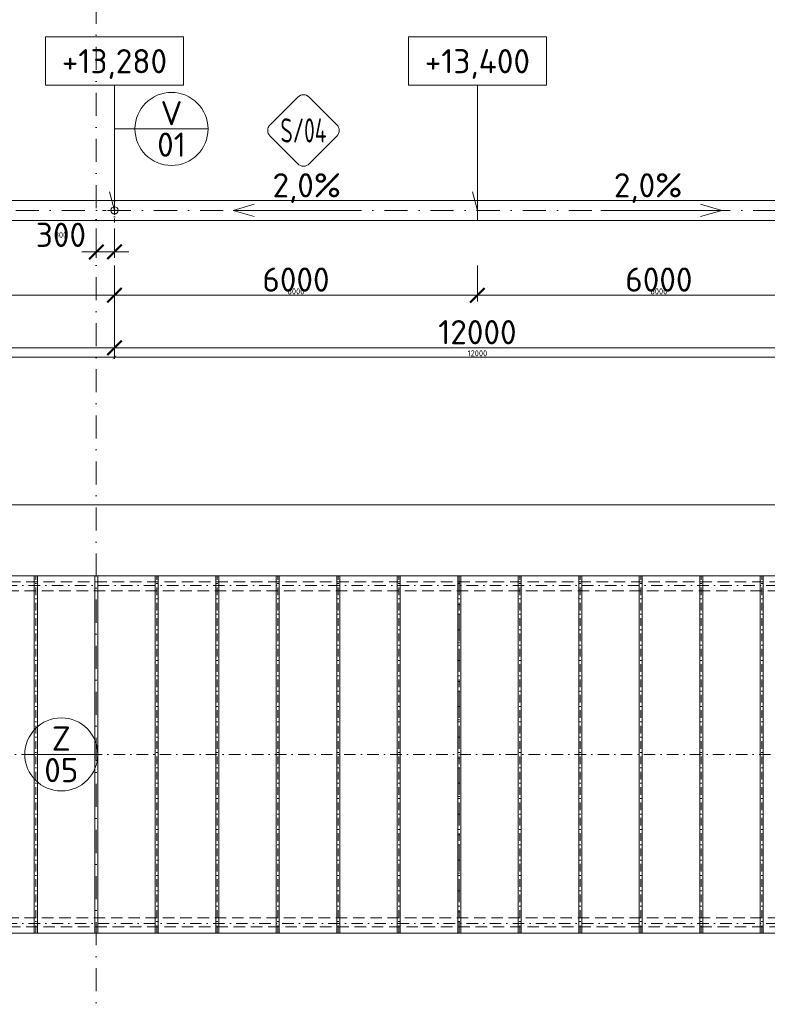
# Model space of a CAD drawing. Header units: millimetres. Extents: x -1695604 to 5289369, y -1488057 to 2187451.
# Tile 126 of 256: x 16733 to 29093, y 200166 to 216454. Entities that reach past the tile are written whole.
import ezdxf
from ezdxf.enums import TextEntityAlignment as Align

# ---------------------------------------------------------------- set-up
doc = ezdxf.new("R2010")
doc.units = ezdxf.units.MM
for name, pattern in [('CENTERX2', [101.6, 63.5, -12.7, 12.7, -12.7]), ('DASHDOT', [25.4, 12.7, -6.35, 0, -6.35]), ('ČÁRKOVANÁ', [19.05, 12.7, -6.35])]:
    doc.linetypes.add(name, pattern=pattern)
doc.layers.get('Defpoints').update_dxf_attribs({"color": 8})
for name, color, linetype, lineweight in [('A99_N_kce-pohl', 1, 'Continuous', 9), ('A99_N_koty-200', 5, 'Continuous', 5), ('A99_N_koty-200 @ 200', 5, 'Continuous', 5), ('A99_N_koty-200 @ 50 (2)', 5, 'Continuous', 5), ('A99_N_koty-vysk', 160, 'Continuous', 5), ('A99_N_znaceni 200', 5, 'Continuous', 5), ('A99_S_osy', 1, 'CENTERX2', 5)]:
    doc.layers.add(name, color=color, linetype=linetype, lineweight=lineweight)
doc.styles.add('A99_kota', font='isocpeur.ttf', dxfattribs={"height": 2})
doc.styles.add('A99_popis', font='isocpeur.ttf')
doc.styles.add('ad_popis 100', font='isocpeur.ttf', dxfattribs={"height": 200})
doc.dimstyles.new('A99_kota_200 new', dxfattribs={"dimscale": 200, "dimtxt": 2, "dimasz": 1.2, "dimexe": 0.5, "dimexo": 1.5, "dimgap": 0.3, "dimtad": 1, "dimdec": 0, "dimzin": 3, "dimdsep": 46, "dimtxsty": 'A99_kota', "dimblk": 'ARCHTICK', "dimcen": 2.5, "dimazin": 2, "dimtfac": 0.75, "dimtdec": 0, "dimtmove": 2, "dimatfit": 0, "dimfxl": 0, "dimtolj": 1, "dimtzin": 0, "dimlwd": 5, "dimlwe": 5, "dimarcsym": 0})

# ---------------------------------------------------------------- blocks, each defined once
blk = doc.blocks.new('_ArchTick')
at = {"color": 0, "linetype": 'ByBlock', "const_width": 0.15}
blk.add_lwpolyline([(-0.5, -0.5), (0.5, 0.5)], dxfattribs=at)
blk = doc.blocks.new('*D4983')
at = {"layer": 'A99_N_koty-200', "color": 0, "linetype": 'Continuous', "lineweight": 5, "transparency": 16777216}
for p, q in [((18000, 213000), (18000, 212512.5)), ((18300, 213000), (18300, 212512.5)), ((18000, 212612.5), (17760, 212612.5)), ((18000, 212612.5), (18300, 212612.5)), ((18300, 212612.5), (18540, 212612.5))]:
    blk.add_line(p, q, dxfattribs=at)
at = {"layer": 'Defpoints', "color": 0, "linetype": 'Continuous', "lineweight": 18, "transparency": 16777216}
for p in [(18000, 213300), (18300, 213300), (18300, 212612.5)]:
    blk.add_point(p, dxfattribs=at)
at = {"layer": 'A99_N_koty-200', "color": 0, "linetype": 'Continuous', "lineweight": 5, "transparency": 16777216, "xscale": 240, "yscale": 240, "zscale": 240}
blk.add_blockref('_ArchTick', (18000, 212612.5), dxfattribs=at)
at = {"layer": 'A99_N_koty-200', "color": 0, "linetype": 'Continuous', "lineweight": 5, "transparency": 16777216, "xscale": 240, "yscale": 240, "zscale": 240, "rotation": 180}
blk.add_blockref('_ArchTick', (18300, 212612.5), dxfattribs=at)
at = {"layer": 'A99_N_koty-200', "color": 0, "linetype": 'Continuous', "transparency": 16777216, "insert": (17415, 212895), "char_height": 400, "attachment_point": 5, "style": 'A99_kota'}
blk.add_mtext('\\A1;300', dxfattribs=at)
blk = doc.blocks.new('*D4984')
at = {"layer": 'A99_N_koty-200', "color": 0, "linetype": 'Continuous', "lineweight": 5, "transparency": 16777216}
for p, q in [((18000, 212812.5), (18000, 212587.5)), ((18300, 212812.5), (18300, 212587.5)), ((18000, 212612.5), (17940, 212612.5)), ((18000, 212612.5), (18300, 212612.5)), ((18300, 212612.5), (18360, 212612.5))]:
    blk.add_line(p, q, dxfattribs=at)
at = {"layer": 'Defpoints', "color": 0, "linetype": 'Continuous', "lineweight": 18, "transparency": 16777216}
for p in [(18000, 213300), (18300, 213300), (18300, 212612.5)]:
    blk.add_point(p, dxfattribs=at)
at = {"layer": 'A99_N_koty-200', "color": 0, "linetype": 'Continuous', "lineweight": 5, "transparency": 16777216, "xscale": 60, "yscale": 60, "zscale": 60}
blk.add_blockref('_ArchTick', (18000, 212612.5), dxfattribs=at)
at = {"layer": 'A99_N_koty-200', "color": 0, "linetype": 'Continuous', "lineweight": 5, "transparency": 16777216, "xscale": 60, "yscale": 60, "zscale": 60, "rotation": 180}
blk.add_blockref('_ArchTick', (18300, 212612.5), dxfattribs=at)
at = {"layer": 'A99_N_koty-200', "color": 0, "linetype": 'Continuous', "transparency": 16777216, "insert": (17415, 212895), "char_height": 100, "attachment_point": 5, "style": 'A99_kota'}
blk.add_mtext('\\A1;300', dxfattribs=at)
blk = doc.blocks.new('*D4989')
at = {"layer": 'A99_N_koty-200', "color": 0, "linetype": 'Continuous', "lineweight": 5, "transparency": 16777216}
for p, q in [((6300, 211825), (6300, 210925)), ((18300, 211825), (18300, 210925)), ((6300, 211025), (18300, 211025))]:
    blk.add_line(p, q, dxfattribs=at)
at = {"layer": 'Defpoints', "color": 0, "linetype": 'Continuous', "lineweight": 18, "transparency": 16777216}
for p in [(6300, 213300), (18300, 213300), (18300, 211025)]:
    blk.add_point(p, dxfattribs=at)
at = {"layer": 'A99_N_koty-200', "color": 0, "linetype": 'Continuous', "lineweight": 5, "transparency": 16777216, "xscale": 240, "yscale": 240, "zscale": 240, "rotation": 180}
blk.add_blockref('_ArchTick', (6300, 211025), dxfattribs=at)
at = {"layer": 'A99_N_koty-200', "color": 0, "linetype": 'Continuous', "lineweight": 5, "transparency": 16777216, "xscale": 240, "yscale": 240, "zscale": 240}
blk.add_blockref('_ArchTick', (18300, 211025), dxfattribs=at)
at = {"layer": 'A99_N_koty-200', "color": 0, "linetype": 'Continuous', "transparency": 16777216, "insert": (12300, 211285), "char_height": 400, "attachment_point": 5, "style": 'A99_kota'}
blk.add_mtext('\\A1;12000', dxfattribs=at)
blk = doc.blocks.new('*D4990')
at = {"layer": 'A99_N_koty-200', "color": 0, "linetype": 'Continuous', "lineweight": 5, "transparency": 16777216}
for p, q in [((6300, 211070), (6300, 210845)), ((18300, 211070), (18300, 210845)), ((6300, 210870), (18300, 210870))]:
    blk.add_line(p, q, dxfattribs=at)
at = {"layer": 'Defpoints', "color": 0, "linetype": 'Continuous', "lineweight": 18, "transparency": 16777216}
for p in [(6300, 213300), (18300, 213300), (18300, 210870)]:
    blk.add_point(p, dxfattribs=at)
at = {"layer": 'A99_N_koty-200', "color": 0, "linetype": 'Continuous', "lineweight": 5, "transparency": 16777216, "xscale": 60, "yscale": 60, "zscale": 60, "rotation": 180}
blk.add_blockref('_ArchTick', (6300, 210870), dxfattribs=at)
at = {"layer": 'A99_N_koty-200', "color": 0, "linetype": 'Continuous', "lineweight": 5, "transparency": 16777216, "xscale": 60, "yscale": 60, "zscale": 60}
blk.add_blockref('_ArchTick', (18300, 210870), dxfattribs=at)
at = {"layer": 'A99_N_koty-200', "color": 0, "linetype": 'Continuous', "transparency": 16777216, "insert": (12300, 210935), "char_height": 100, "attachment_point": 5, "style": 'A99_kota'}
blk.add_mtext('\\A1;12000', dxfattribs=at)
blk = doc.blocks.new('*D4995')
at = {"layer": 'A99_N_koty-200', "color": 0, "linetype": 'Continuous', "lineweight": 5, "transparency": 16777216}
for p, q in [((12300, 212390), (12300, 211795)), ((18300, 212390), (18300, 211795)), ((18300, 211895), (12300, 211895))]:
    blk.add_line(p, q, dxfattribs=at)
at = {"layer": 'Defpoints', "color": 0, "linetype": 'Continuous', "lineweight": 18, "transparency": 16777216}
for p in [(12300, 212690), (18300, 212690), (12300, 211895)]:
    blk.add_point(p, dxfattribs=at)
at = {"layer": 'A99_N_koty-200', "color": 0, "linetype": 'Continuous', "lineweight": 5, "transparency": 16777216, "xscale": 240, "yscale": 240, "zscale": 240, "rotation": 180}
blk.add_blockref('_ArchTick', (12300, 211895), dxfattribs=at)
at = {"layer": 'A99_N_koty-200', "color": 0, "linetype": 'Continuous', "lineweight": 5, "transparency": 16777216, "xscale": 240, "yscale": 240, "zscale": 240}
blk.add_blockref('_ArchTick', (18300, 211895), dxfattribs=at)
at = {"layer": 'A99_N_koty-200', "color": 0, "linetype": 'Continuous', "transparency": 16777216, "insert": (14592.5, 212155), "char_height": 400, "attachment_point": 5, "style": 'A99_kota'}
blk.add_mtext('\\A1;6000', dxfattribs=at)
blk = doc.blocks.new('*D4996')
at = {"layer": 'A99_N_koty-200', "color": 0, "linetype": 'Continuous', "lineweight": 5, "transparency": 16777216}
for p, q in [((12300, 212095), (12300, 211870)), ((18300, 212095), (18300, 211870)), ((18300, 211895), (12300, 211895))]:
    blk.add_line(p, q, dxfattribs=at)
at = {"layer": 'Defpoints', "color": 0, "linetype": 'Continuous', "lineweight": 18, "transparency": 16777216}
for p in [(12300, 212690), (18300, 212690), (12300, 211895)]:
    blk.add_point(p, dxfattribs=at)
at = {"layer": 'A99_N_koty-200', "color": 0, "linetype": 'Continuous', "lineweight": 5, "transparency": 16777216, "xscale": 60, "yscale": 60, "zscale": 60, "rotation": 180}
blk.add_blockref('_ArchTick', (12300, 211895), dxfattribs=at)
at = {"layer": 'A99_N_koty-200', "color": 0, "linetype": 'Continuous', "lineweight": 5, "transparency": 16777216, "xscale": 60, "yscale": 60, "zscale": 60}
blk.add_blockref('_ArchTick', (18300, 211895), dxfattribs=at)
at = {"layer": 'A99_N_koty-200', "color": 0, "linetype": 'Continuous', "transparency": 16777216, "insert": (15300, 211960), "char_height": 100, "attachment_point": 5, "style": 'A99_kota'}
blk.add_mtext('\\A1;6000', dxfattribs=at)
blk = doc.blocks.new('*U66')
at = {"color": 0, "linetype": 'ByBlock'}
for p, q in [((5.7, -4), (5.7, -14.35)), ((5.7, -14.35), (5.286, -12.805))]:
    blk.add_line(p, q, dxfattribs=at)
blk.add_lwpolyline([(0, -4), (11.4, -4), (11.4, 0), (0, 0)], close=True, dxfattribs=at)
at = {"color": 0, "linetype": 'ByBlock', "style": 'A99_kota'}
for tag, p in [('VYSKA', (5.7, -2.241)), ('VYSKA_POPIS1', (5.7, -6.041)), ('VYSKA_POPIS2', (5.9, -9.541)), ('VYSKA_POPIS3', (5.9, -13.041))]:
    blk.add_attdef(tag, text='', height=2, dxfattribs=at).set_placement(p, align=Align.MIDDLE)
blk = doc.blocks.new('*D5061')
at = {"layer": 'A99_N_koty-200', "color": 0, "linetype": 'Continuous', "lineweight": 5, "transparency": 16777216}
for p, q in [((18300, 211825), (18300, 210925)), ((30300, 211825), (30300, 210925)), ((18300, 211025), (30300, 211025))]:
    blk.add_line(p, q, dxfattribs=at)
at = {"layer": 'Defpoints', "color": 0, "linetype": 'Continuous', "lineweight": 18, "transparency": 16777216}
for p in [(18300, 213300), (30300, 213300), (30300, 211025)]:
    blk.add_point(p, dxfattribs=at)
at = {"layer": 'A99_N_koty-200', "color": 0, "linetype": 'Continuous', "lineweight": 5, "transparency": 16777216, "xscale": 240, "yscale": 240, "zscale": 240, "rotation": 180}
blk.add_blockref('_ArchTick', (18300, 211025), dxfattribs=at)
at = {"layer": 'A99_N_koty-200', "color": 0, "linetype": 'Continuous', "lineweight": 5, "transparency": 16777216, "xscale": 240, "yscale": 240, "zscale": 240}
blk.add_blockref('_ArchTick', (30300, 211025), dxfattribs=at)
at = {"layer": 'A99_N_koty-200', "color": 0, "linetype": 'Continuous', "transparency": 16777216, "insert": (24300, 211285), "char_height": 400, "attachment_point": 5, "style": 'A99_kota'}
blk.add_mtext('\\A1;12000', dxfattribs=at)
blk = doc.blocks.new('*D5062')
at = {"layer": 'A99_N_koty-200', "color": 0, "linetype": 'Continuous', "lineweight": 5, "transparency": 16777216}
for p, q in [((18300, 211070), (18300, 210845)), ((30300, 211070), (30300, 210845)), ((18300, 210870), (30300, 210870))]:
    blk.add_line(p, q, dxfattribs=at)
at = {"layer": 'Defpoints', "color": 0, "linetype": 'Continuous', "lineweight": 18, "transparency": 16777216}
for p in [(18300, 213300), (30300, 213300), (30300, 210870)]:
    blk.add_point(p, dxfattribs=at)
at = {"layer": 'A99_N_koty-200', "color": 0, "linetype": 'Continuous', "lineweight": 5, "transparency": 16777216, "xscale": 60, "yscale": 60, "zscale": 60, "rotation": 180}
blk.add_blockref('_ArchTick', (18300, 210870), dxfattribs=at)
at = {"layer": 'A99_N_koty-200', "color": 0, "linetype": 'Continuous', "lineweight": 5, "transparency": 16777216, "xscale": 60, "yscale": 60, "zscale": 60}
blk.add_blockref('_ArchTick', (30300, 210870), dxfattribs=at)
at = {"layer": 'A99_N_koty-200', "color": 0, "linetype": 'Continuous', "transparency": 16777216, "insert": (24300, 210935), "char_height": 100, "attachment_point": 5, "style": 'A99_kota'}
blk.add_mtext('\\A1;12000', dxfattribs=at)
blk = doc.blocks.new('*D5064')
at = {"layer": 'A99_N_koty-200', "color": 0, "linetype": 'Continuous', "lineweight": 5, "transparency": 16777216}
for p, q in [((18300, 212390), (18300, 211795)), ((24300, 212390), (24300, 211795)), ((18300, 211895), (24300, 211895))]:
    blk.add_line(p, q, dxfattribs=at)
at = {"layer": 'Defpoints', "color": 0, "linetype": 'Continuous', "lineweight": 18, "transparency": 16777216}
for p in [(18300, 212690), (24300, 212690), (24300, 211895)]:
    blk.add_point(p, dxfattribs=at)
at = {"layer": 'A99_N_koty-200', "color": 0, "linetype": 'Continuous', "lineweight": 5, "transparency": 16777216, "xscale": 240, "yscale": 240, "zscale": 240, "rotation": 180}
blk.add_blockref('_ArchTick', (18300, 211895), dxfattribs=at)
at = {"layer": 'A99_N_koty-200', "color": 0, "linetype": 'Continuous', "lineweight": 5, "transparency": 16777216, "xscale": 240, "yscale": 240, "zscale": 240}
blk.add_blockref('_ArchTick', (24300, 211895), dxfattribs=at)
at = {"layer": 'A99_N_koty-200', "color": 0, "linetype": 'Continuous', "transparency": 16777216, "insert": (21300, 212155), "char_height": 400, "attachment_point": 5, "style": 'A99_kota'}
blk.add_mtext('\\A1;6000', dxfattribs=at)
blk = doc.blocks.new('*D5065')
at = {"layer": 'A99_N_koty-200', "color": 0, "linetype": 'Continuous', "lineweight": 5, "transparency": 16777216}
for p, q in [((18300, 212095), (18300, 211870)), ((24300, 212095), (24300, 211870)), ((18300, 211895), (24300, 211895))]:
    blk.add_line(p, q, dxfattribs=at)
at = {"layer": 'Defpoints', "color": 0, "linetype": 'Continuous', "lineweight": 18, "transparency": 16777216}
for p in [(18300, 212690), (24300, 212690), (24300, 211895)]:
    blk.add_point(p, dxfattribs=at)
at = {"layer": 'A99_N_koty-200', "color": 0, "linetype": 'Continuous', "lineweight": 5, "transparency": 16777216, "xscale": 60, "yscale": 60, "zscale": 60, "rotation": 180}
blk.add_blockref('_ArchTick', (18300, 211895), dxfattribs=at)
at = {"layer": 'A99_N_koty-200', "color": 0, "linetype": 'Continuous', "lineweight": 5, "transparency": 16777216, "xscale": 60, "yscale": 60, "zscale": 60}
blk.add_blockref('_ArchTick', (24300, 211895), dxfattribs=at)
at = {"layer": 'A99_N_koty-200', "color": 0, "linetype": 'Continuous', "transparency": 16777216, "insert": (21300, 211960), "char_height": 100, "attachment_point": 5, "style": 'A99_kota'}
blk.add_mtext('\\A1;6000', dxfattribs=at)
blk = doc.blocks.new('*D5067')
at = {"layer": 'A99_N_koty-200', "color": 0, "linetype": 'Continuous', "lineweight": 5, "transparency": 16777216}
for p, q in [((24300, 212390), (24300, 211795)), ((30300, 212390), (30300, 211795)), ((30300, 211895), (24300, 211895))]:
    blk.add_line(p, q, dxfattribs=at)
at = {"layer": 'Defpoints', "color": 0, "linetype": 'Continuous', "lineweight": 18, "transparency": 16777216}
for p in [(24300, 212690), (30300, 212690), (24300, 211895)]:
    blk.add_point(p, dxfattribs=at)
at = {"layer": 'A99_N_koty-200', "color": 0, "linetype": 'Continuous', "lineweight": 5, "transparency": 16777216, "xscale": 240, "yscale": 240, "zscale": 240, "rotation": 180}
blk.add_blockref('_ArchTick', (24300, 211895), dxfattribs=at)
at = {"layer": 'A99_N_koty-200', "color": 0, "linetype": 'Continuous', "lineweight": 5, "transparency": 16777216, "xscale": 240, "yscale": 240, "zscale": 240}
blk.add_blockref('_ArchTick', (30300, 211895), dxfattribs=at)
at = {"layer": 'A99_N_koty-200', "color": 0, "linetype": 'Continuous', "transparency": 16777216, "insert": (27300, 212155), "char_height": 400, "attachment_point": 5, "style": 'A99_kota'}
blk.add_mtext('\\A1;6000', dxfattribs=at)
blk = doc.blocks.new('*D5068')
at = {"layer": 'A99_N_koty-200', "color": 0, "linetype": 'Continuous', "lineweight": 5, "transparency": 16777216}
for p, q in [((24300, 212095), (24300, 211870)), ((30300, 212095), (30300, 211870)), ((30300, 211895), (24300, 211895))]:
    blk.add_line(p, q, dxfattribs=at)
at = {"layer": 'Defpoints', "color": 0, "linetype": 'Continuous', "lineweight": 18, "transparency": 16777216}
for p in [(24300, 212690), (30300, 212690), (24300, 211895)]:
    blk.add_point(p, dxfattribs=at)
at = {"layer": 'A99_N_koty-200', "color": 0, "linetype": 'Continuous', "lineweight": 5, "transparency": 16777216, "xscale": 60, "yscale": 60, "zscale": 60, "rotation": 180}
blk.add_blockref('_ArchTick', (24300, 211895), dxfattribs=at)
at = {"layer": 'A99_N_koty-200', "color": 0, "linetype": 'Continuous', "lineweight": 5, "transparency": 16777216, "xscale": 60, "yscale": 60, "zscale": 60}
blk.add_blockref('_ArchTick', (30300, 211895), dxfattribs=at)
at = {"layer": 'A99_N_koty-200', "color": 0, "linetype": 'Continuous', "transparency": 16777216, "insert": (27300, 211960), "char_height": 100, "attachment_point": 5, "style": 'A99_kota'}
blk.add_mtext('\\A1;6000', dxfattribs=at)
blk = doc.blocks.new('*U20')
at = {"color": 0, "linetype": 'ByBlock'}
blk.add_line((-3.02, 0), (3.02, 0), dxfattribs=at)
blk.add_circle((0, 0), 3.02, dxfattribs=at)
at = {"color": 0, "linetype": 'ByBlock', "style": 'A99_popis'}
for tag, p in [('KATEGORIE', (0, 1.31)), ('PRVEK', (0, -1.298))]:
    blk.add_attdef(tag, text='', height=2, dxfattribs=at).set_placement(p, align=Align.MIDDLE_CENTER)
blk = doc.blocks.new('*U100')
at = {"color": 0}
for p, q in [((-0.72, 4.14), (-4.15, 0.71)), ((4.14, 0.71), (0.71, 4.14)), ((-4.15, -0.72), (-0.72, -4.15)), ((0.71, -4.15), (4.14, -0.72))]:
    blk.add_line(p, q, dxfattribs=at)
for centre, start, end in [((0, 3.42), 45, 135), ((-3.43, 0), 135, 225), ((3.42, 0), 315, 45), ((0, -3.43), 225, 315)]:
    blk.add_arc(centre, 1.01, start, end, dxfattribs=at)
at = {"color": 0, "linetype": 'ByBlock', "style": 'A99_popis', "width": 0.953108}
blk.add_attdef('SKLADBA', text='', height=3, rotation=0.0103, dxfattribs=at).set_placement((-2.86, -1.51), (2.86, -1.5), align=Align.FIT)
blk = doc.blocks.new('*D5718')
at = {"layer": 'A99_N_koty-200', "color": 0, "linetype": 'Continuous', "lineweight": 5, "transparency": 16777216}
for p, q in [((11960, 207630), (11960, 208530)), ((78000, 207630), (78000, 208530)), ((11960, 208430), (78000, 208430))]:
    blk.add_line(p, q, dxfattribs=at)
at = {"layer": 'Defpoints', "color": 0, "linetype": 'Continuous', "lineweight": 18, "transparency": 16777216}
for p in [(78000, 208430), (11960, 207255), (78000, 207255)]:
    blk.add_point(p, dxfattribs=at)
at = {"layer": 'A99_N_koty-200', "color": 0, "linetype": 'Continuous', "lineweight": 5, "transparency": 16777216, "xscale": 240, "yscale": 240, "zscale": 240, "rotation": 180}
blk.add_blockref('_ArchTick', (11960, 208430), dxfattribs=at)
at = {"layer": 'A99_N_koty-200', "color": 0, "linetype": 'Continuous', "lineweight": 5, "transparency": 16777216, "xscale": 240, "yscale": 240, "zscale": 240}
blk.add_blockref('_ArchTick', (78000, 208430), dxfattribs=at)
at = {"layer": 'A99_N_koty-200', "color": 0, "linetype": 'Continuous', "transparency": 16777216, "insert": (44980, 208690), "char_height": 400, "attachment_point": 5, "style": 'A99_kota'}
blk.add_mtext('\\A1;66040', dxfattribs=at)
blk = doc.blocks.new('*D5719')
at = {"layer": 'A99_N_koty-200', "color": 0, "linetype": 'Continuous', "lineweight": 5, "transparency": 16777216}
for p, q in [((11960, 208230), (11960, 208455)), ((11960, 208430), (78000, 208430)), ((78000, 208230), (78000, 208455))]:
    blk.add_line(p, q, dxfattribs=at)
at = {"layer": 'Defpoints', "color": 0, "linetype": 'Continuous', "lineweight": 18, "transparency": 16777216}
for p in [(78000, 208430), (11960, 207255), (78000, 207255)]:
    blk.add_point(p, dxfattribs=at)
at = {"layer": 'A99_N_koty-200', "color": 0, "linetype": 'Continuous', "lineweight": 5, "transparency": 16777216, "xscale": 60, "yscale": 60, "zscale": 60, "rotation": 180}
blk.add_blockref('_ArchTick', (11960, 208430), dxfattribs=at)
at = {"layer": 'A99_N_koty-200', "color": 0, "linetype": 'Continuous', "lineweight": 5, "transparency": 16777216, "xscale": 60, "yscale": 60, "zscale": 60}
blk.add_blockref('_ArchTick', (78000, 208430), dxfattribs=at)
at = {"layer": 'A99_N_koty-200', "color": 0, "linetype": 'Continuous', "transparency": 16777216, "insert": (44980, 208495), "char_height": 100, "attachment_point": 5, "style": 'A99_kota'}
blk.add_mtext('\\A1;66040', dxfattribs=at)
blk = doc.blocks.new('*U6082')
at = {"layer": 'A99_N_koty-200 @ 200', "linetype": 'Continuous'}
dim = blk.add_linear_dim(base=(18300, 212612.5), p1=(18000, 213300), p2=(18300, 213300), dimstyle='A99_kota_200 new', override={"dimscale": 200, "dimtix": 1, "dimtofl": 1, "dimtmove": 2, "dimatfit": 0}, dxfattribs=at)
dim.commit()
dim.dimension.update_dxf_attribs({"geometry": '*D4983', "text_midpoint": (17415, 212895), "dimtype": 128})
at = {"layer": 'A99_N_koty-200 @ 50 (2)', "linetype": 'Continuous'}
dim = blk.add_linear_dim(base=(18300, 212612.5), p1=(18000, 213300), p2=(18300, 213300), dimstyle='A99_kota_200 new', override={"dimscale": 50, "dimtix": 1, "dimtofl": 1, "dimtmove": 2, "dimatfit": 0}, dxfattribs=at)
dim.commit()
dim.dimension.update_dxf_attribs({"geometry": '*D4984', "text_midpoint": (17415, 212895), "dimtype": 128})
blk = doc.blocks.new('*U6084')
at = {"layer": 'A99_N_koty-200 @ 200', "linetype": 'Continuous'}
dim = blk.add_linear_dim(base=(18300, 211025), p1=(6300, 213300), p2=(18300, 213300), dimstyle='A99_kota_200 new', override={"dimscale": 200, "dimtix": 1, "dimtofl": 1, "dimtmove": 2, "dimatfit": 0}, dxfattribs=at)
dim.commit()
dim.dimension.update_dxf_attribs({"geometry": '*D4989', "text_midpoint": (12300, 211285)})
at = {"layer": 'A99_N_koty-200 @ 50 (2)', "linetype": 'Continuous'}
dim = blk.add_linear_dim(base=(18300, 210870), p1=(6300, 213300), p2=(18300, 213300), dimstyle='A99_kota_200 new', override={"dimscale": 50, "dimtix": 1, "dimtofl": 1, "dimtmove": 2, "dimatfit": 0}, dxfattribs=at)
dim.commit()
dim.dimension.update_dxf_attribs({"geometry": '*D4990', "text_midpoint": (12300, 210935)})
blk = doc.blocks.new('*U6086')
at = {"layer": 'A99_N_koty-200 @ 200', "linetype": 'Continuous'}
dim = blk.add_linear_dim(base=(12300, 211895), p1=(18300, 212690), p2=(12300, 212690), angle=180, dimstyle='A99_kota_200 new', override={"dimscale": 200, "dimtix": 1, "dimtofl": 1, "dimtmove": 2, "dimatfit": 0}, dxfattribs=at)
dim.commit()
dim.dimension.update_dxf_attribs({"geometry": '*D4995', "text_midpoint": (14592.5, 212155), "dimtype": 128})
at = {"layer": 'A99_N_koty-200 @ 50 (2)', "linetype": 'Continuous'}
dim = blk.add_linear_dim(base=(12300, 211895), p1=(18300, 212690), p2=(12300, 212690), angle=180, dimstyle='A99_kota_200 new', override={"dimscale": 50, "dimtix": 1, "dimtofl": 1, "dimtmove": 2, "dimatfit": 0}, dxfattribs=at)
dim.commit()
dim.dimension.update_dxf_attribs({"geometry": '*D4996', "text_midpoint": (15300, 211960)})
blk = doc.blocks.new('*U6108')
at = {"layer": 'A99_N_koty-200 @ 200', "linetype": 'Continuous'}
dim = blk.add_linear_dim(base=(30300, 211025), p1=(18300, 213300), p2=(30300, 213300), dimstyle='A99_kota_200 new', override={"dimscale": 200, "dimtix": 1, "dimtofl": 1, "dimtmove": 2, "dimatfit": 0}, dxfattribs=at)
dim.commit()
dim.dimension.update_dxf_attribs({"geometry": '*D5061', "text_midpoint": (24300, 211285)})
at = {"layer": 'A99_N_koty-200 @ 50 (2)', "linetype": 'Continuous'}
dim = blk.add_linear_dim(base=(30300, 210870), p1=(18300, 213300), p2=(30300, 213300), dimstyle='A99_kota_200 new', override={"dimscale": 50, "dimtix": 1, "dimtofl": 1, "dimtmove": 2, "dimatfit": 0}, dxfattribs=at)
dim.commit()
dim.dimension.update_dxf_attribs({"geometry": '*D5062', "text_midpoint": (24300, 210935)})
blk = doc.blocks.new('*U6109')
at = {"layer": 'A99_N_koty-200 @ 200', "linetype": 'Continuous'}
dim = blk.add_linear_dim(base=(24300, 211895), p1=(18300, 212690), p2=(24300, 212690), dimstyle='A99_kota_200 new', override={"dimscale": 200, "dimtix": 1, "dimtofl": 1, "dimtmove": 2, "dimatfit": 0}, dxfattribs=at)
dim.commit()
dim.dimension.update_dxf_attribs({"geometry": '*D5064', "text_midpoint": (21300, 212155)})
at = {"layer": 'A99_N_koty-200 @ 50 (2)', "linetype": 'Continuous'}
dim = blk.add_linear_dim(base=(24300, 211895), p1=(18300, 212690), p2=(24300, 212690), dimstyle='A99_kota_200 new', override={"dimscale": 50, "dimtix": 1, "dimtofl": 1, "dimtmove": 2, "dimatfit": 0}, dxfattribs=at)
dim.commit()
dim.dimension.update_dxf_attribs({"geometry": '*D5065', "text_midpoint": (21300, 211960)})
blk = doc.blocks.new('*U6110')
at = {"layer": 'A99_N_koty-200 @ 200', "linetype": 'Continuous'}
dim = blk.add_linear_dim(base=(24300, 211895), p1=(30300, 212690), p2=(24300, 212690), angle=180, dimstyle='A99_kota_200 new', override={"dimscale": 200, "dimtix": 1, "dimtofl": 1, "dimtmove": 2, "dimatfit": 0}, dxfattribs=at)
dim.commit()
dim.dimension.update_dxf_attribs({"geometry": '*D5067', "text_midpoint": (27300, 212155)})
at = {"layer": 'A99_N_koty-200 @ 50 (2)', "linetype": 'Continuous'}
dim = blk.add_linear_dim(base=(24300, 211895), p1=(30300, 212690), p2=(24300, 212690), angle=180, dimstyle='A99_kota_200 new', override={"dimscale": 50, "dimtix": 1, "dimtofl": 1, "dimtmove": 2, "dimatfit": 0}, dxfattribs=at)
dim.commit()
dim.dimension.update_dxf_attribs({"geometry": '*D5068', "text_midpoint": (27300, 211960)})
blk = doc.blocks.new('*U6356')
at = {"layer": 'A99_N_koty-200 @ 200', "linetype": 'Continuous'}
dim = blk.add_linear_dim(base=(78000, 208430), p1=(11960, 207255), p2=(78000, 207255), dimstyle='A99_kota_200 new', override={"dimscale": 200, "dimtix": 1, "dimtofl": 1, "dimtmove": 2, "dimatfit": 0}, dxfattribs=at)
dim.commit()
dim.dimension.update_dxf_attribs({"geometry": '*D5718', "text_midpoint": (44980, 208690)})
at = {"layer": 'A99_N_koty-200 @ 50 (2)', "linetype": 'Continuous'}
dim = blk.add_linear_dim(base=(78000, 208430), p1=(11960, 207255), p2=(78000, 207255), dimstyle='A99_kota_200 new', override={"dimscale": 50, "dimtix": 1, "dimtofl": 1, "dimtmove": 2, "dimatfit": 0}, dxfattribs=at)
dim.commit()
dim.dimension.update_dxf_attribs({"geometry": '*D5719', "text_midpoint": (44980, 208495)})

msp = doc.modelspace()

# ---------------------------------------------------------------- linework, layer by layer
at = {"layer": 'A99_N_kce-pohl', "linetype": 'Continuous', "lineweight": 9}
for p, q in [((16975, 201345), (16975, 207255)), ((17025, 201345), (17025, 207255)), ((17975, 201345), (17975, 207255)), ((18025, 201345), (18025, 207255)), ((18975, 201345), (18975, 207255)), ((19025, 201345), (19025, 207255)), ((19975, 201345), (19975, 207255)), ((20025, 201345), (20025, 207255)), ((20975, 201345), (20975, 207255)), ((21025, 201345), (21025, 207255)), ((21975, 201345), (21975, 207255)), ((22025, 201345), (22025, 207255)), ((22975, 201345), (22975, 207255)), ((23025, 201345), (23025, 207255)), ((23975, 201345), (23975, 207255)), ((24025, 201345), (24025, 207255)), ((24975, 201345), (24975, 207255)), ((25025, 201345), (25025, 207255)), ((25975, 201345), (25975, 207255)), ((26025, 201345), (26025, 207255)), ((26975, 201345), (26975, 207255)), ((27025, 201345), (27025, 207255)), ((27975, 201345), (27975, 207255)), ((28025, 201345), (28025, 207255)), ((28975, 201345), (28975, 207255)), ((29025, 201345), (29025, 207255))]:
    msp.add_line(p, q, dxfattribs=at)
at = {"layer": 'A99_N_kce-pohl', "linetype": 'Continuous', "ltscale": 25}
msp.add_lwpolyline([(150690, 213135), (150690, 213465), (6000, 213465), (6000, 213135)], close=True, dxfattribs=at)
at = {"layer": 'A99_N_kce-pohl', "linetype": 'DASHDOT', "lineweight": 5, "ltscale": 5}
for points in [[(18300, 213100), (18300, 213500)], [(18100, 213300), (18500, 213300)]]:
    msp.add_lwpolyline(points, dxfattribs=at)
at = {"layer": 'A99_N_kce-pohl', "linetype": 'Continuous', "lineweight": 5}
msp.add_lwpolyline([(24300, 213135), (24300, 213465)], dxfattribs=at)
at = {"layer": 'A99_N_kce-pohl', "linetype": 'Continuous', "lineweight": 9}
msp.add_lwpolyline([(11930, 207255), (144620, 207255), (144620, 201345), (11930, 201345)], close=True, dxfattribs=at)
at = {"layer": 'A99_N_kce-pohl', "linetype": 'ČÁRKOVANÁ', "lineweight": 9, "ltscale": 15}
for points in [[(144760, 207155), (11790, 207155)], [(144450, 207005.3), (12100, 207005.3)], [(144450, 201594.7), (12100, 201594.7)], [(144760, 201445), (11790, 201445)]]:
    msp.add_lwpolyline(points, dxfattribs=at)
at = {"layer": 'A99_N_kce-pohl', "linetype": 'ČÁRKOVANÁ', "lineweight": 9, "ltscale": 3}
for points in [[(16975, 204675), (16975, 204495)], [(17025, 204675), (17025, 204495)]]:
    msp.add_lwpolyline(points, dxfattribs=at)
at = {"layer": 'A99_N_kce-pohl', "linetype": 'Continuous', "lineweight": 9}
for points in [[(17975, 204670), (17975, 204490)], [(18025, 204670), (18025, 204490)], [(18975, 204675), (18975, 204495)], [(19025, 204675), (19025, 204495)], [(19975, 204675), (19975, 204495)], [(20025, 204675), (20025, 204495)], [(20975, 204675), (20975, 204495)], [(21025, 204675), (21025, 204495)], [(21975, 204675), (21975, 204495)], [(22025, 204675), (22025, 204495)], [(22975, 204675), (22975, 204495)], [(23025, 204675), (23025, 204495)], [(23975, 204675), (23975, 204495)], [(24025, 204675), (24025, 204495)], [(24975, 204675), (24975, 204495)], [(25025, 204675), (25025, 204495)], [(25975, 204675), (25975, 204495)], [(26025, 204675), (26025, 204495)], [(26975, 204675), (26975, 204495)], [(27025, 204675), (27025, 204495)], [(27975, 204675), (27975, 204495)], [(28025, 204675), (28025, 204495)], [(28975, 204675), (28975, 204495)], [(29025, 204675), (29025, 204495)]]:
    msp.add_lwpolyline(points, dxfattribs=at)
at = {"layer": 'A99_N_kce-pohl', "linetype": 'Continuous'}
msp.add_circle((18300, 213300), 60, dxfattribs=at)
at = {"layer": 'A99_N_koty-vysk'}
for points in [[(20260, 213300), (20610, 213400)], [(28340, 213300), (27990, 213400)], [(20260, 213300), (22260, 213300)], [(20260, 213300), (20610, 213200)], [(28340, 213300), (26340, 213300)], [(28340, 213300), (27990, 213200)]]:
    msp.add_lwpolyline(points, dxfattribs=at)
at = {"layer": 'A99_N_znaceni 200'}
msp.add_lwpolyline([(18638.5, 214646.5), (18300, 214646.5)], dxfattribs=at)
at = {"layer": 'A99_S_osy', "linetype": 'DASHDOT', "lineweight": 5, "ltscale": 10}
for p, q in [((17000, 201345), (17000, 207255)), ((19000, 201345), (19000, 207255)), ((20000, 201345), (20000, 207255)), ((21000, 201345), (21000, 207255)), ((22000, 201345), (22000, 207255)), ((23000, 201345), (23000, 207255)), ((24000, 201345), (24000, 207255)), ((25000, 201345), (25000, 207255)), ((26000, 201345), (26000, 207255)), ((27000, 201345), (27000, 207255)), ((28000, 201345), (28000, 207255)), ((29000, 201345), (29000, 207255))]:
    msp.add_line(p, q, dxfattribs=at)
at = {"layer": 'A99_S_osy', "linetype": 'DASHDOT', "lineweight": 5, "ltscale": 25}
msp.add_line((24000, 207255), (24000, 201345), dxfattribs=at)
at = {"layer": 'A99_S_osy', "linetype": 'DASHDOT', "lineweight": 5, "ltscale": 30}
for points in [[(18000, 250300), (18000, 175430)], [(179375, 213300), (4375, 213300)]]:
    msp.add_lwpolyline(points, dxfattribs=at)
at = {"layer": 'A99_S_osy', "linetype": 'DASHDOT', "lineweight": 5, "ltscale": 15}
for points in [[(144740, 207095), (11865, 207095)], [(144620, 204300), (11930, 204300)], [(144740, 201505), (11865, 201505)]]:
    msp.add_lwpolyline(points, dxfattribs=at)

# ---------------------------------------------------------------- block references
at = {"layer": 'A99_N_koty-200', "color": 3, "linetype": 'Continuous', "lineweight": 18}
for name in ['*U6084', '*U6082', '*U6108', '*U6086', '*U6109', '*U6110', '*U6356']:
    msp.add_blockref(name, (0, 0), dxfattribs=at)
at = {"layer": 'A99_N_koty-vysk', "xscale": 200, "yscale": 200, "zscale": 200}
for p, values in [((17160, 216170), {'VYSKA': '+13,280'}), ((23160, 216170), {'VYSKA': '+13,400'})]:
    msp.add_blockref('*U66', p, dxfattribs=at).add_auto_attribs(values)
at = {"layer": 'A99_N_znaceni 200', "xscale": 200, "yscale": 200, "zscale": 200}
for p, values in [((19242.5, 214646.5), {'KATEGORIE': 'V', 'PRVEK': '01'}), ((17421, 204300), {'KATEGORIE': 'Z', 'PRVEK': '05'})]:
    msp.add_blockref('*U20', p, dxfattribs=at).add_auto_attribs(values)
at = {"layer": 'A99_N_znaceni 200', "lineweight": 5}
ref = msp.add_blockref('*U100', (21425, 214622.5), dxfattribs=dict(at, xscale=133.3, yscale=133.3, zscale=133.3))
ref.add_attrib('SKLADBA', 'S/04', dxfattribs={"layer": '0', "color": 0, "linetype": 'ByBlock', "height": 400, "rotation": 0.01026, "style": 'A99_popis', "width": 0.635246}).set_placement((21043.3, 214421.8), (21805.6, 214421.9), align=Align.FIT)

# ---------------------------------------------------------------- texts
at = {"layer": 'A99_N_koty-vysk', "char_height": 400, "style": 'ad_popis 100'}
for insert, attachment_point in [((20913, 213915), 1), ((27687, 213915), 3)]:
    msp.add_mtext_dynamic_manual_height_columns('2,0%', width=673.852, gutter_width=2000, heights=[0], dxfattribs=dict(at, insert=insert, attachment_point=attachment_point))

doc.saveas('drawing.dxf')
